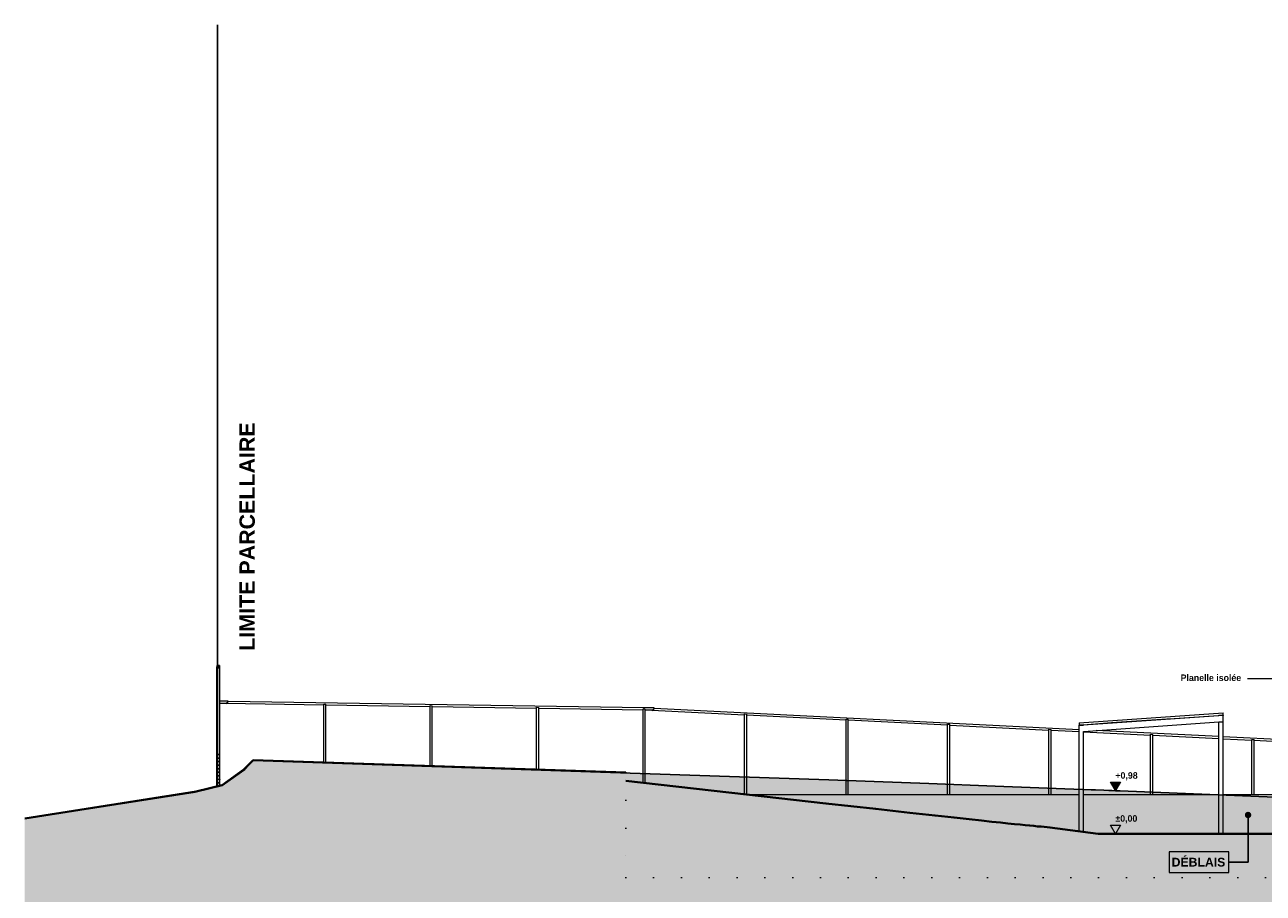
# Model space of a CAD drawing. Header units: millimetres. Extents: x -4481 to 79246, y -53000 to 18468.
# Tile 2 of 79: x -4481 to 23800, y -1357 to 18468. Entities that reach past the tile are written whole.
import ezdxf

# ---------------------------------------------------------------- set-up
doc = ezdxf.new("R2010")
doc.units = ezdxf.units.MM
doc.header["$MEASUREMENT"] = 0
doc.linetypes.add('Points', pattern=[634.99999, 0, -634.99999])
for name, color, linetype in [('2D - Cotations pour 100ème', 7, 'Continuous'), ('2D - Dessin général', 7, 'Continuous'), ('2D - Texte pour 100ème', 7, 'Continuous'), ('Nouveau_0', 7, 'Continuous'), ('Nouveau_2D - Cotations pour 100ème', 7, 'Continuous'), ('Nouveau__ DÉBLAIS REMBLAIS', 7, 'Continuous'), ('Nouveau__Constr - Poteaux', 7, 'Continuous'), ('Nouveau__Constr - Poutres', 7, 'Continuous'), ('Nouveau__Toits - Toitures', 7, 'Continuous'), ('Nouveau_Equip - Escaliers et ascenseurs', 7, 'Continuous'), ('Nouveau_Exter - Environnement', 7, 'Continuous'), ('Nouveau_Terrain - modifié', 7, 'Continuous'), ('Terrain - original', 7, 'Continuous')]:
    doc.layers.add(name, color=color, linetype=linetype)
doc.styles.add('STYLE_GENERE_1', font='GOTHIC.TTF')
doc.styles.add('STYLE_GENERE_2', font='arial.ttf')
doc.linetypes.add('_TN', pattern='A,0,[2,PROJET COUPE BB1.Shx,S=63.492063,R=0,X=0,Y=0],-8000,0', length=8000)
doc.dimstyles.new('STYLE_GENERE__11', dxfattribs={"dimtxt": 0.18, "dimasz": 291.84, "dimexe": 0.18, "dimexo": 0.0625, "dimgap": 0, "dimtad": 0, "dimtih": 1, "dimtoh": 1, "dimdec": 4, "dimzin": 0, "dimdsep": 46, "dimcen": 0.09, "dimadec": 0, "dimazin": 0, "dimtfac": 1, "dimtdec": 4, "dimtmove": 0, "dimatfit": 3, "dimldrblk": 'ARROWHEAD_11', "dimfxl": 0, "dimtolj": 1, "dimtzin": 0, "dimarcsym": 0})
pattern_1 = [(45, (0, 0), (-127.27922, 127.27922), []), (45, (-42.43, 42.43), (-254.5584, 254.5584), []), (45, (-84.85, 84.85), (-254.5584, 254.5584), []), (135, (-127.28, 127.28), (42.426407, 42.426407), [180, -180])]

# ---------------------------------------------------------------- blocks, each defined once
blk = doc.blocks.new('Élément de coupe_16')
at = {"layer": 'Terrain - original', "linetype": 'Continuous', "lineweight": 13}
h = blk.add_hatch(dxfattribs=at)
h.set_pattern_fill('__TERRE_VÉGÉTALISÉE', style=0, pattern_type=2)
h.set_pattern_definition(pattern_1)
h.paths.add_polyline_path([(-566, 965), (-4481, 350), (-4481, -53000), (79246, -53000), (79246, -778), (74371, -674), (74371, -1000), (9245, -1000), (9245, 1401), (732, 1683), (524, 1468), (24, 1109)])
at = {"layer": 'Terrain - original', "color": 7, "linetype": 'Continuous', "lineweight": 40}
blk.add_line((732, 1683), (9245, 1401), dxfattribs=at)
at = {"layer": 'Terrain - original', "color": 7, "linetype": 'Continuous', "lineweight": 40, "flags": 128}
blk.add_lwpolyline([(732, 1683), (524, 1468), (24, 1109), (-566, 965), (-4481, 350)], dxfattribs=at)
blk = doc.blocks.new('Élément de coupe_65')
at = {"layer": 'Nouveau_Terrain - modifié', "linetype": 'Continuous', "lineweight": 5}
h = blk.add_hatch(dxfattribs=at)
h.set_pattern_fill('__TERRE_VÉGÉTALISÉE', style=0, pattern_type=2)
h.set_pattern_definition(pattern_1)
h.paths.add_polyline_path([(18364, 197), (18249, 208), (18118, 221), (17970, 236), (17801, 254), (17603, 275), (17369, 300), (17088, 330), (16742, 368), (16305, 416), (15734, 479), (14952, 566), (13813, 694), (11997, 898), (9245, 1209), (9245, -1000), (24232, -1000), (24232, 0), (20028, 0), (18929, 144), (18867, 150), (18799, 156), (18727, 162), (18648, 169), (18563, 178), (18468, 186)])
at = {"layer": 'Nouveau_Terrain - modifié', "color": 251, "linetype": 'Continuous', "lineweight": 13}
for p, q in [((22783, 7), (19934, 12)), ((24542, 4), (22883, 7))]:
    blk.add_line(p, q, dxfattribs=at)
at = {"layer": 'Nouveau_Terrain - modifié', "color": 7, "linetype": 'Continuous', "lineweight": 40, "flags": 128}
blk.add_lwpolyline([(9245, 1209), (11997, 898), (13813, 694), (14952, 566), (15734, 479), (16305, 416), (16742, 368), (17088, 330), (17369, 300), (17603, 275), (17801, 254), (17970, 236), (18118, 221), (18249, 208), (18364, 197), (18468, 186), (18563, 178), (18648, 169), (18727, 162), (18799, 156), (18867, 150), (18929, 144), (20028, 0), (24232, 0)], dxfattribs=at)
blk = doc.blocks.new('Élément de coupe_75')
at = {"layer": 'Nouveau_Exter - Environnement', "color": 251, "linetype": 'Continuous', "lineweight": 13}
for p, q in [((11981, 900), (19596, 900)), ((19696, 900), (22783, 900)), ((22883, 900), (24542, 900))]:
    blk.add_line(p, q, dxfattribs=at)
blk = doc.blocks.new('Élément de coupe_102')
at = {"layer": 'Nouveau_0', "color": 255, "linetype": 'Points', "lineweight": 0, "flags": 128}
for points in [[(9245, 1401), (9245, 1209), (9245, -1000)], [(9245, -1000), (24232, -1000), (24722, -1000), (24922, -1000), (59978, -1000), (60168, -1000), (60178, -1000), (60668, -1000), (74371, -1000)]]:
    blk.add_lwpolyline(points, dxfattribs=at)
blk = doc.blocks.new('Élément de coupe_111')
at = {"layer": 'Nouveau_Equip - Escaliers et ascenseurs', "color": 251, "linetype": 'Continuous', "lineweight": 13}
for p, q in [((23543, 2153), (23593, 2151)), ((23543, 900), (23543, 2153)), ((23543, 900), (23543, 2128)), ((23593, 900), (23593, 2151))]:
    blk.add_line(p, q, dxfattribs=at)
blk = doc.blocks.new('Élément de coupe_112')
at = {"layer": 'Nouveau_Equip - Escaliers et ascenseurs', "color": 251, "linetype": 'Continuous', "lineweight": 13}
for p, q in [((21226, 2270), (21276, 2267)), ((21226, 900), (21226, 2270)), ((21276, 900), (21276, 2267)), ((21226, 900), (21226, 2245))]:
    blk.add_line(p, q, dxfattribs=at)
blk = doc.blocks.new('Élément de coupe_113')
at = {"layer": 'Nouveau_Equip - Escaliers et ascenseurs', "color": 251, "linetype": 'Continuous', "lineweight": 13}
for p, q in [((18908, 2386), (18958, 2383)), ((18908, 900), (18908, 2386)), ((18908, 900), (18908, 2361)), ((18958, 900), (18958, 2383))]:
    blk.add_line(p, q, dxfattribs=at)
blk = doc.blocks.new('Élément de coupe_114')
at = {"layer": 'Nouveau_Equip - Escaliers et ascenseurs', "color": 251, "linetype": 'Continuous', "lineweight": 13}
for p, q in [((16591, 2502), (16641, 2499)), ((16591, 900), (16591, 2502)), ((16591, 900), (16591, 2477)), ((16641, 900), (16641, 2499))]:
    blk.add_line(p, q, dxfattribs=at)
blk = doc.blocks.new('Élément de coupe_115')
at = {"layer": 'Nouveau_Equip - Escaliers et ascenseurs', "color": 251, "linetype": 'Continuous', "lineweight": 13}
for p, q in [((14273, 900), (14273, 2593)), ((14274, 2618), (14324, 2615)), ((14274, 900), (14274, 2618)), ((14324, 900), (14324, 2615))]:
    blk.add_line(p, q, dxfattribs=at)
blk = doc.blocks.new('Élément de coupe_116')
at = {"layer": 'Nouveau_Equip - Escaliers et ascenseurs', "color": 251, "linetype": 'Continuous', "lineweight": 13}
for p, q in [((11956, 2734), (12006, 2732)), ((11956, 903), (11956, 2734)), ((11956, 903), (11956, 2709)), ((12006, 900), (12006, 2732))]:
    blk.add_line(p, q, dxfattribs=at)
blk = doc.blocks.new('Élément de coupe_117')
at = {"layer": 'Nouveau_Equip - Escaliers et ascenseurs', "color": 251, "linetype": 'Continuous', "lineweight": 13}
for p, q in [((7207, 2887), (7257, 2886)), ((7207, 1468), (7207, 2887)), ((7257, 1467), (7257, 2886)), ((7257, 1467), (7257, 2861))]:
    blk.add_line(p, q, dxfattribs=at)
blk = doc.blocks.new('Élément de coupe_118')
at = {"layer": 'Nouveau_Equip - Escaliers et ascenseurs', "color": 251, "linetype": 'Continuous', "lineweight": 13}
for p, q in [((4776, 2925), (4826, 2924)), ((4776, 1549), (4776, 2925)), ((4826, 1547), (4826, 2924)), ((4826, 1547), (4826, 2899))]:
    blk.add_line(p, q, dxfattribs=at)
blk = doc.blocks.new('Élément de coupe_119')
at = {"layer": 'Nouveau_Equip - Escaliers et ascenseurs', "color": 251, "linetype": 'Continuous', "lineweight": 13}
for p, q in [((2345, 2962), (2395, 2962)), ((2345, 1629), (2345, 2962)), ((2395, 1628), (2395, 2962)), ((2395, 1628), (2395, 2937))]:
    blk.add_line(p, q, dxfattribs=at)
blk = doc.blocks.new('Élément de coupe_120')
at = {"layer": 'Nouveau_Equip - Escaliers et ascenseurs', "color": 251, "linetype": 'Continuous', "lineweight": 13}
for p, q in [((-94, 3081), (-94, 3082)), ((-94, 1082), (-94, 3082)), ((-28, 1097), (-28, 1161)), ((-94, 1082), (-87, 1082)), ((-94, 1081), (-94, 1082)), ((-93, 1081), (-94, 1081))]:
    blk.add_line(p, q, dxfattribs=at)
blk = doc.blocks.new('Élément de coupe_121')
at = {"layer": 'Nouveau_Equip - Escaliers et ascenseurs', "color": 251, "linetype": 'Continuous', "lineweight": 13}
for p, q in [((-94, 3161), (-94, 3163)), ((-94, 1163), (-94, 3163)), ((-94, 1163), (-28, 1163)), ((-94, 1161), (-94, 1163)), ((-28, 1161), (-94, 1161)), ((-28, 1163), (-28, 1242)), ((-28, 1163), (-28, 1161))]:
    blk.add_line(p, q, dxfattribs=at)
blk = doc.blocks.new('Élément de coupe_122')
at = {"layer": 'Nouveau_Equip - Escaliers et ascenseurs', "color": 251, "linetype": 'Continuous', "lineweight": 13}
for p, q in [((-94, 3242), (-94, 3244)), ((-94, 1244), (-94, 3244)), ((-94, 1244), (-28, 1244)), ((-94, 1242), (-94, 1244)), ((-28, 1242), (-94, 1242)), ((-28, 1244), (-28, 1323)), ((-28, 1244), (-28, 1242))]:
    blk.add_line(p, q, dxfattribs=at)
blk = doc.blocks.new('Élément de coupe_123')
at = {"layer": 'Nouveau_Equip - Escaliers et ascenseurs', "color": 251, "linetype": 'Continuous', "lineweight": 13}
for p, q in [((-94, 3323), (-94, 3325)), ((-94, 1325), (-94, 3325)), ((-94, 1325), (-28, 1325)), ((-94, 1323), (-94, 1325)), ((-28, 1323), (-94, 1323)), ((-28, 1325), (-28, 1404)), ((-28, 1325), (-28, 1323))]:
    blk.add_line(p, q, dxfattribs=at)
blk = doc.blocks.new('Élément de coupe_124')
at = {"layer": 'Nouveau_Equip - Escaliers et ascenseurs', "color": 251, "linetype": 'Continuous', "lineweight": 13}
for p, q in [((-94, 3404), (-94, 3405)), ((-94, 1405), (-94, 3405)), ((-28, 1405), (-28, 1485)), ((-94, 1405), (-28, 1405)), ((-94, 1404), (-94, 1405)), ((-28, 1404), (-94, 1404)), ((-28, 1405), (-28, 1404))]:
    blk.add_line(p, q, dxfattribs=at)
blk = doc.blocks.new('Élément de coupe_125')
at = {"layer": 'Nouveau_Equip - Escaliers et ascenseurs', "color": 251, "linetype": 'Continuous', "lineweight": 13}
for p, q in [((-94, 3485), (-94, 3486)), ((-94, 1486), (-94, 3486)), ((-94, 1486), (-28, 1486)), ((-94, 1485), (-94, 1486)), ((-28, 1485), (-94, 1485)), ((-28, 1486), (-28, 1565)), ((-28, 1486), (-28, 1485))]:
    blk.add_line(p, q, dxfattribs=at)
blk = doc.blocks.new('Élément de coupe_126')
at = {"layer": 'Nouveau_Equip - Escaliers et ascenseurs', "color": 7, "linetype": 'Continuous', "lineweight": 13}
for p, q in [((-94, 3565), (-94, 3567)), ((-94, 1567), (-94, 3567)), ((-94, 1567), (-28, 1567)), ((-94, 1565), (-94, 1567)), ((-28, 1565), (-94, 1565)), ((-28, 1567), (-28, 1646)), ((-28, 1567), (-28, 1565))]:
    blk.add_line(p, q, dxfattribs=at)
blk = doc.blocks.new('Élément de coupe_127')
at = {"layer": 'Nouveau_Equip - Escaliers et ascenseurs', "color": 7, "linetype": 'Continuous', "lineweight": 13}
for p, q in [((-94, 3646), (-94, 3648)), ((-94, 1648), (-94, 3648)), ((-28, 1648), (-28, 1727)), ((-94, 1648), (-28, 1648)), ((-94, 1646), (-94, 1648)), ((-28, 1646), (-94, 1646)), ((-28, 1648), (-28, 1646))]:
    blk.add_line(p, q, dxfattribs=at)
blk = doc.blocks.new('Élément de coupe_128')
at = {"layer": 'Nouveau_Equip - Escaliers et ascenseurs', "color": 7, "linetype": 'Continuous', "lineweight": 13}
for p, q in [((-94, 3727), (-94, 3729)), ((-94, 1729), (-94, 3729)), ((-94, 1729), (-28, 1729)), ((-94, 1727), (-94, 1729)), ((-28, 1727), (-94, 1727)), ((-28, 1729), (-28, 1808)), ((-28, 1729), (-28, 1727))]:
    blk.add_line(p, q, dxfattribs=at)
blk = doc.blocks.new('Élément de coupe_129')
at = {"layer": 'Nouveau_Equip - Escaliers et ascenseurs', "color": 7, "linetype": 'Continuous', "lineweight": 13}
for p, q in [((-94, 3809), (-86, 3809)), ((-94, 3808), (-94, 3809)), ((-94, 1809), (-94, 3809)), ((-36, 3809), (-28, 3809)), ((-28, 1809), (-28, 3809)), ((-94, 1809), (-28, 1809)), ((-94, 1808), (-94, 1809)), ((-28, 1808), (-94, 1808)), ((-28, 1809), (-28, 1808))]:
    blk.add_line(p, q, dxfattribs=at)
blk = doc.blocks.new('Élément de coupe_131')
at = {"layer": 'Nouveau_Equip - Escaliers et ascenseurs', "color": 251, "linetype": 'Continuous', "lineweight": 13}
for p, q in [((9639, 2850), (9689, 2848)), ((9639, 1165), (9639, 2850)), ((9689, 1159), (9689, 2848)), ((9639, 1165), (9639, 2824))]:
    blk.add_line(p, q, dxfattribs=at)
blk = doc.blocks.new('*X163')
at = {"layer": 'Nouveau__Toits - Toitures', "color": 255, "linetype": 'Continuous', "lineweight": 5}
for p, q in [((20335, 2542), (21599, 2623)), ((21599, 2623), (21767, 2633)), ((21767, 2633), (22883, 2711)), ((19596, 2480), (19599, 2480)), ((19599, 2480), (20335, 2542))]:
    blk.add_line(p, q, dxfattribs=at)
blk = doc.blocks.new('Élément de coupe_145')
at = {"layer": 'Nouveau__Toits - Toitures', "color": 7, "linetype": 'Continuous', "lineweight": 13}
for p, q in [((19596, 2530), (22883, 2760)), ((22883, 2710), (22783, 2703)), ((22883, 2710), (22883, 2760)), ((19596, 2530), (19596, 2480)), ((19696, 2487), (19596, 2480))]:
    blk.add_line(p, q, dxfattribs=at)
at = {"layer": 'Nouveau__Toits - Toitures', "lineweight": 0}
blk.add_blockref('*X163', (0, 0), dxfattribs=at)
blk = doc.blocks.new('Élément de coupe_193')
at = {"layer": 'Nouveau_Equip - Escaliers et ascenseurs', "color": 251, "linetype": 'Continuous', "lineweight": 13}
for p, q in [((9839, 2815), (9889, 2863)), ((19596, 2376), (9889, 2863)), ((9839, 2815), (9839, 2815)), ((11956, 2709), (9839, 2815)), ((14274, 2593), (12006, 2707)), ((16591, 2477), (14324, 2590)), ((18908, 2361), (16641, 2474)), ((19596, 2326), (18958, 2358)), ((21226, 2245), (19696, 2321)), ((22783, 2217), (19984, 2357)), ((22783, 2167), (21276, 2242)), ((24542, 2128), (22883, 2212)), ((23543, 2128), (22883, 2162)), ((24542, 2078), (23593, 2126))]:
    blk.add_line(p, q, dxfattribs=at)
blk = doc.blocks.new('Élément de coupe_194')
at = {"layer": 'Nouveau_Equip - Escaliers et ascenseurs', "color": 251, "linetype": 'Continuous', "lineweight": 13}
for p, q in [((114, 2972), (164, 3021)), ((2345, 2937), (114, 2972)), ((9664, 2874), (164, 3021)), ((4776, 2900), (2395, 2937)), ((7207, 2862), (4826, 2899)), ((9639, 2824), (7257, 2861)), ((9664, 2849), (9664, 2874))]:
    blk.add_line(p, q, dxfattribs=at)
blk = doc.blocks.new('Élément de coupe_195')
at = {"layer": 'Nouveau_Equip - Escaliers et ascenseurs', "linetype": 'Continuous', "lineweight": 13}
blk.add_hatch(color=7, dxfattribs=at).paths.add_polyline_path([(-86, 3839), (-86, 3810), (-86, 3788), (-58, 3788), (-36, 3788), (-36, 3816), (-36, 3838), (-64, 3838)])
at = {"layer": 'Nouveau_Equip - Escaliers et ascenseurs', "color": 7, "linetype": 'Continuous', "lineweight": 13}
for p, q in [((-86, 3810), (-86, 3810)), ((-86, 3785), (-86, 3788)), ((-36, 3809), (-36, 3838)), ((-36, 3784), (-36, 3788))]:
    blk.add_line(p, q, dxfattribs=at)
at = {"layer": 'Nouveau_Equip - Escaliers et ascenseurs', "color": 7, "linetype": 'Continuous', "lineweight": 25, "flags": 128}
for points in [[(-86, 3839), (-86, 3810), (-86, 3788)], [(-86, 3839), (-64, 3838), (-36, 3838)], [(-36, 3788), (-58, 3788), (-86, 3788)], [(-36, 3838), (-36, 3816), (-36, 3788)]]:
    blk.add_lwpolyline(points, dxfattribs=at)
blk = doc.blocks.new('Élément de coupe_198')
at = {"layer": 'Nouveau_Equip - Escaliers et ascenseurs', "color": 251, "linetype": 'Continuous', "lineweight": 13}
for p, q in [((9889, 2874), (9664, 2874)), ((9889, 2863), (9889, 2874)), ((9839, 2824), (9689, 2824)), ((9839, 2815), (9839, 2824)), ((9839, 2815), (9839, 2824))]:
    blk.add_line(p, q, dxfattribs=at)
blk = doc.blocks.new('Élément de coupe_199')
at = {"layer": 'Nouveau_Equip - Escaliers et ascenseurs', "color": 251, "linetype": 'Continuous', "lineweight": 13}
for p, q in [((164, 3026), (-28, 3026)), ((113, 2976), (-28, 2976)), ((114, 2976), (113, 2976)), ((114, 2972), (114, 2976)), ((164, 3021), (164, 3026)), ((164, 3021), (164, 3026))]:
    blk.add_line(p, q, dxfattribs=at)
blk = doc.blocks.new('Élément de coupe_201')
at = {"layer": 'Nouveau__Constr - Poutres', "color": 7, "linetype": 'Continuous', "lineweight": 13}
blk.add_line((22883, 2710), (22883, 2703), dxfattribs=at)
blk = doc.blocks.new('Élément de coupe_202')
at = {"layer": 'Nouveau__Constr - Poutres', "color": 7, "linetype": 'Continuous', "lineweight": 13}
for p, q in [((19696, 2487), (22783, 2703)), ((19696, 2337), (22783, 2553)), ((22783, 2553), (22783, 2553)), ((19696, 2487), (19696, 2480))]:
    blk.add_line(p, q, dxfattribs=at)
blk = doc.blocks.new('Élément de coupe_203')
at = {"layer": 'Nouveau__Constr - Poutres', "color": 7, "linetype": 'Continuous', "lineweight": 13}
for p, q in [((22883, 2703), (22783, 2703)), ((22783, 2553), (22883, 2553)), ((22883, 2553), (22883, 2703))]:
    blk.add_line(p, q, dxfattribs=at)
blk = doc.blocks.new('Élément de coupe_204')
at = {"layer": 'Nouveau__Constr - Poteaux', "color": 7, "linetype": 'Continuous', "lineweight": 13}
for p, q in [((22783, 2553), (22883, 2553)), ((22783, 0), (22783, 2553)), ((22883, 0), (22883, 2553))]:
    blk.add_line(p, q, dxfattribs=at)
blk = doc.blocks.new('Élément de coupe_205')
at = {"layer": 'Nouveau__Constr - Poteaux', "color": 7, "linetype": 'Continuous', "lineweight": 13}
blk.add_line((22883, 2553), (22883, 2553), dxfattribs=at)
blk = doc.blocks.new('Élément de coupe_206')
at = {"layer": 'Nouveau__Constr - Poteaux', "color": 7, "linetype": 'Continuous', "lineweight": 13}
for p, q in [((19596, 2480), (19696, 2480)), ((19596, 57), (19596, 2480)), ((19696, 44), (19696, 2337))]:
    blk.add_line(p, q, dxfattribs=at)
blk = doc.blocks.new('Cotation_12', base_point=(20425, 0))
at = {"layer": 'Nouveau_2D - Cotations pour 100ème', "color": 7, "linetype": 'Continuous', "lineweight": 13}
for p, q in [((20425, 0), (20275, 0)), ((20425, 0), (20309, 200)), ((20309, 200), (20541, 200)), ((20541, 200), (20425, 0)), ((20425, 0), (20575, 0))]:
    blk.add_line(p, q, dxfattribs=at)
at = {"layer": 'Nouveau_2D - Cotations pour 100ème', "color": 7, "lineweight": 13, "insert": (20425, 240), "char_height": 150, "attachment_point": 7, "style": 'STYLE_GENERE_1'}
blk.add_mtext('{\\A1;\\fCentury Gothic|b1|i0|c0|p0;±0,00}', dxfattribs=at)
blk = doc.blocks.new('Cotation_13', base_point=(20425, 982))
at = {"layer": '2D - Cotations pour 100ème', "linetype": 'Continuous', "lineweight": 13}
blk.add_hatch(color=7, dxfattribs=at).paths.add_polyline_path([(20425, 982), (20541, 1182), (20309, 1182)])
at = {"layer": '2D - Cotations pour 100ème', "color": 7, "linetype": 'Continuous', "lineweight": 13}
for p, q in [((20425, 982), (20309, 1182)), ((20309, 1182), (20541, 1182)), ((20541, 1182), (20425, 982)), ((20425, 982), (20275, 982)), ((20425, 982), (20575, 982))]:
    blk.add_line(p, q, dxfattribs=at)
at = {"layer": '2D - Cotations pour 100ème', "color": 255, "lineweight": 0, "insert": (20425, 1222), "char_height": 150, "attachment_point": 7, "style": 'STYLE_GENERE_1'}
blk.add_mtext('{\\A1;\\fCentury Gothic|b1|i0|c0|p0;+0,98}', dxfattribs=at)
blk = doc.blocks.new('ARROWHEAD_11')
at = {"color": 0, "linetype": 'Continuous', "lineweight": 0}
blk.add_line((0, 0), (-1, 0), dxfattribs=at)
at = {"color": 0, "linetype": 'Continuous', "lineweight": 0, "const_width": 0.25, "flags": 128}
blk.add_lwpolyline([(-0.125, 0, 1), (0.125, 0, 1)], format="xyb", close=True, dxfattribs=at)
blk = doc.blocks.new('Étiquette_1', base_point=(24772, 3540))
at = {"layer": 'Nouveau__ DÉBLAIS REMBLAIS', "linetype": 'Continuous', "lineweight": 13}
blk.add_hatch(color=7, dxfattribs=at).paths.add_polyline_path([(24747, 3540), (24749, 3530), (24754, 3522), (24762, 3517), (24772, 3515), (24782, 3517), (24790, 3522), (24795, 3530), (24797, 3540), (24795, 3550), (24790, 3558), (24782, 3563), (24772, 3565), (24762, 3563), (24754, 3558), (24749, 3550)])
at = {"layer": 'Nouveau__ DÉBLAIS REMBLAIS', "color": 7, "linetype": 'Continuous', "lineweight": 13}
for p, q in [((24244, 3540), (23443, 3540)), ((24747, 3540), (24244, 3540))]:
    blk.add_line(p, q, dxfattribs=at)
blk.add_circle((24772, 3540), 25, dxfattribs=at)
at = {"layer": 'Nouveau__ DÉBLAIS REMBLAIS', "color": 7, "lineweight": 13, "insert": (21914, 3636), "char_height": 150, "attachment_point": 1, "style": 'STYLE_GENERE_1'}
blk.add_mtext('{\\A1;\\fCentury Gothic|b1|i0|c0|p0;Planelle isolée{\\A1;\\fCentury Gothic|b1|i0|c0|p0;\\H0.66000x;\\S^  ;}{\\A1;\\fCentury Gothic|b1|i0|c0|p0;\\H0.66000x;\\S^  ;} }', dxfattribs=at)

msp = doc.modelspace()

# ---------------------------------------------------------------- hatches: boundary and pattern name
at = {"layer": 'Nouveau__ DÉBLAIS REMBLAIS', "linetype": 'Continuous', "lineweight": 0}
msp.add_hatch(color=215, dxfattribs=at).paths.add_polyline_path([(13883.426, 1233.746), (14914.566, 1193.916), (16162.295, 1145.927), (17677.009, 1087.833), (19871.646, 1000), (19939.12, 1000), (19969.871, 1000), (24267.032, 825.971), (24639.764, 813.177), (25083.227, 797.615), (26477.699, 742.206), (27107.004, 719.744), (27960.269, 686.658), (31420.815, 549.695), (32476.437, 510.45), (33693.812, 464.29), (35217.137, 404.109), (38344.677, 286.494), (39866.294, 227.071), (41470.828, 163.92), (43099.18, 99.517), (43738.333, 74.572), (45518.006, 0), (45608.072, 0), (53487.089, -226.375), (53954.302, -238.859), (54993.572, -262.272), (56168.433, -286.366), (56785.059, -302.988), (58048.766, -327.45), (60180.673, -365.995), (60668, -379.596), (60687.092, -1000), (24232, -1000), (24232, 0), (20323.878, 0), (20112.313, 0), (19041.291, 140.765), (18340.714, 206.127), (16135.14, 439.882), (14700.945, 596.561), (13021.748, 784.003), (9212, 1208.656), (9212, 1388.347), (9711.479, 1371.817)])

# ---------------------------------------------------------------- linework, layer by layer
at = {"layer": '2D - Dessin général', "color": 1, "linetype": 'Continuous', "lineweight": 25}
msp.add_line((-80.927, 18467.505), (-80.927, 1073.504), dxfattribs=at)
at = {"layer": 'Nouveau__ DÉBLAIS REMBLAIS', "color": 7, "linetype": 'Continuous', "lineweight": 13, "flags": 128}
msp.add_lwpolyline([(21650.711, -886.091), (23014.601, -886.091), (23014.601, -411.805), (21650.711, -411.805), (21650.711, -886.091)], close=True, dxfattribs=at)
at = {"layer": 'Terrain - original', "color": 1, "linetype": '_TN', "lineweight": 25}
for p, q in [((540.856, 1470.368), (23.588, 1099.059)), ((733.052, 1668.959), (540.856, 1470.368)), ((13883.426, 1233.746), (733.052, 1668.959)), ((14914.566, 1193.916), (13883.426, 1233.746)), ((16162.295, 1145.927), (14914.566, 1193.916)), ((17677.009, 1087.833), (16162.295, 1145.927)), ((-587.19, 949.723), (-3126.446, 550.488)), ((23.588, 1099.059), (-587.19, 949.723)), ((19871.646, 1000), (17677.009, 1087.833)), ((19939.12, 1000), (19871.646, 1000)), ((19969.871, 1000), (19939.12, 1000)), ((24267.032, 825.971), (19969.871, 1000))]:
    msp.add_line(p, q, dxfattribs=at)

# ---------------------------------------------------------------- block references
at = {"layer": '2D - Cotations pour 100ème', "color": 7, "linetype": 'Continuous', "lineweight": 13}
msp.add_blockref('Cotation_13', (20425.103, 981.564), dxfattribs=at)
at = {"layer": 'Nouveau_0', "lineweight": 0}
msp.add_blockref('Élément de coupe_102', (0, 0), dxfattribs=at)
at = {"layer": 'Nouveau_2D - Cotations pour 100ème', "color": 7, "linetype": 'Continuous', "lineweight": 13}
msp.add_blockref('Cotation_12', (20425.103, 0), dxfattribs=at)
at = {"layer": 'Nouveau__ DÉBLAIS REMBLAIS', "color": 7, "linetype": 'Continuous', "lineweight": 13}
msp.add_blockref('Étiquette_1', (24772, 3540), dxfattribs=at)
at = {"layer": 'Nouveau__Constr - Poteaux', "lineweight": 0}
for name in ['Élément de coupe_204', 'Élément de coupe_205', 'Élément de coupe_206']:
    msp.add_blockref(name, (0, 0), dxfattribs=at)
at = {"layer": 'Nouveau__Constr - Poutres', "lineweight": 0}
for name in ['Élément de coupe_202', 'Élément de coupe_203', 'Élément de coupe_201']:
    msp.add_blockref(name, (0, 0), dxfattribs=at)
at = {"layer": 'Nouveau__Toits - Toitures', "lineweight": 0}
msp.add_blockref('Élément de coupe_145', (0, 0), dxfattribs=at)
at = {"layer": 'Nouveau_Equip - Escaliers et ascenseurs', "lineweight": 0}
for name in ['Élément de coupe_128', 'Élément de coupe_129', 'Élément de coupe_195', 'Élément de coupe_124', 'Élément de coupe_125', 'Élément de coupe_126', 'Élément de coupe_127', 'Élément de coupe_121', 'Élément de coupe_122', 'Élément de coupe_123', 'Élément de coupe_120', 'Élément de coupe_199', 'Élément de coupe_194', 'Élément de coupe_119', 'Élément de coupe_118', 'Élément de coupe_117', 'Élément de coupe_131', 'Élément de coupe_198', 'Élément de coupe_193', 'Élément de coupe_116', 'Élément de coupe_115', 'Élément de coupe_114', 'Élément de coupe_113', 'Élément de coupe_112', 'Élément de coupe_111']:
    msp.add_blockref(name, (0, 0), dxfattribs=at)
at = {"layer": 'Nouveau_Exter - Environnement', "lineweight": 0}
msp.add_blockref('Élément de coupe_75', (0, 0), dxfattribs=at)
at = {"layer": 'Nouveau_Terrain - modifié', "lineweight": 0}
msp.add_blockref('Élément de coupe_65', (0, 0), dxfattribs=at)
at = {"layer": 'Terrain - original', "lineweight": 0}
msp.add_blockref('Élément de coupe_16', (0, 0), dxfattribs=at)

# ---------------------------------------------------------------- texts
at = {"layer": '2D - Texte pour 100ème', "color": 1, "linetype": 'Continuous', "lineweight": 25, "insert": (421.946, 6784.373), "char_height": 350, "attachment_point": 2, "rotation": 90, "style": 'STYLE_GENERE_2'}
msp.add_mtext('{\\A1;\\fArial|b1|i0|c0|p0;LIMITE PARCELLAIRE}', dxfattribs=at)
at = {"layer": 'Nouveau__ DÉBLAIS REMBLAIS', "color": 7, "linetype": 'Continuous', "lineweight": 13, "insert": (22934.601, -649.729), "char_height": 200, "attachment_point": 6, "style": 'STYLE_GENERE_2'}
msp.add_mtext('{\\A1;\\fArial|b1|i0|c0|p0;DÉBLAIS}', dxfattribs=at)

# ---------------------------------------------------------------- leaders
at = {"layer": 'Nouveau__ DÉBLAIS REMBLAIS', "color": 7, "linetype": 'Continuous', "lineweight": 13, "annotation_type": 0, "has_hookline": 1, "hookline_direction": 1, "text_width": 1191.4}
msp.add_leader([(23453.382, 428.443), (23453.382, -649.729), (23014.601, -648.948)], dimstyle='STYLE_GENERE__11', dxfattribs=at)

doc.saveas('drawing.dxf')
